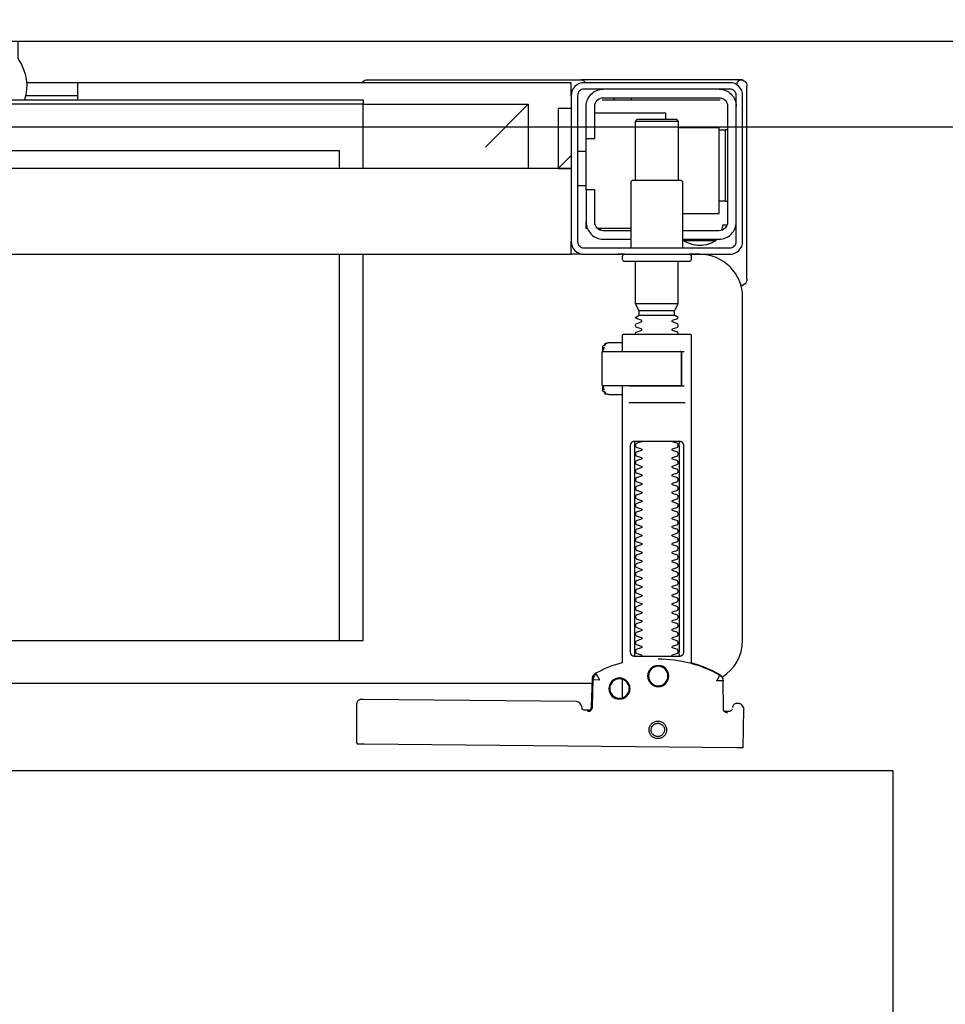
# Model space of a CAD drawing. Header units: millimetres. Extents: x 42924 to 92944, y -369470 to -179866.
# Tile 118 of 256: x 59579 to 59601, y -180881 to -180858. Entities that reach past the tile are written whole.
import ezdxf

# ---------------------------------------------------------------- set-up
doc = ezdxf.new("R2010")
doc.units = ezdxf.units.MM
doc.layers.get('0').update_dxf_attribs({"color": 8})
doc.layers.add('!! 0_ Istn-sciany', color=8, linetype='Continuous')
doc.layers.add('!! 2 ZABUDOWA GK-MDF', color=8, linetype='Continuous')
doc.layers.add('!!_@ wypos sanit nd', color=8, linetype='Continuous', plot=False)
doc.layers.add('E_SAP_ZASIĘG', color=150, linetype='Continuous', plot=False)

# ---------------------------------------------------------------- blocks, each defined once
blk = doc.blocks.new('A$Cff2eaf8b')
for points in [[(0.16424, 0.07378), (0.16327, 0.07377), (0.16304, 0.07374), (0.16282, 0.07366), (0.16262, 0.07353), (0.16265, 0.07357), (0.16258, 0.07337), (0.16257, 0.07317, -0.157432), (0.16238, 0.07258), (0.1621, 0.07218, -0.241147), (0.16129, 0.07175), (0.1115, 0.07128), (0.11133, 0.07127), (0.11119, 0.07127), (0.11107, 0.07127), (0.11094, 0.07128), (0.11078, 0.0713), (0.11062, 0.07135), (0.11047, 0.07143), (0.11033, 0.07153), (0.11022, 0.07165), (0.11012, 0.07179), (0.11005, 0.07194), (0.11001, 0.0721), (0.10999, 0.07227), (0.10995, 0.08127), (0.11022, 0.08166)], [(0.19647, 0.0744), (0.19626, 0.07438), (0.19604, 0.0743), (0.19585, 0.07417), (0.19566, 0.07396, 0.132231), (0.19551, 0.07346), (0.19546, 0.06691)], [(0.19885, 0.07212), (0.19898, 0.07212), (0.19912, 0.07213), (0.19927, 0.07216), (0.1994, 0.07222), (0.19953, 0.07229), (0.19965, 0.07238), (0.19975, 0.07248), (0.20007, 0.07294, 0.158481), (0.20025, 0.07353)], [(0.19768, 0.0731, 0.415336), (0.19869, 0.07211)], [(0.18031, 0.06175, 0.125713), (0.19466, 0.06556, 0.121439), (0.19519, 0.06605, -0.262119), (0.2, 0.0575), (0.2, -0.0225, -0.414214), (0.19, -0.0325), (0.18751, -0.0325, 0.405519), (0.188, -0.032), (0.188, -0.0313, 0.414214), (0.1875, -0.0308), (0.1725, -0.0308, 0.414214), (0.172, -0.0313), (0.172, -0.032, 0.405519), (0.17249, -0.0325, 0.001664), (0.15993, -0.0325)], [(0.172, -0.00986), (0.172, -0.01366, 0.414214), (0.1722, -0.01386), (0.18462, -0.01386), (0.1878, -0.01386, 0.414214), (0.188, -0.01366), (0.188, 0.06267), (0.18885, 0.06292), (0.18969, 0.06319), (0.19052, 0.0635), (0.19134, 0.06382), (0.19215, 0.06417), (0.19295, 0.06454), (0.19374, 0.06494), (0.19456, 0.06538), (0.19464, 0.06544), (0.19473, 0.0655), (0.19481, 0.06557), (0.19488, 0.06564), (0.19495, 0.06572), (0.19502, 0.06581)], [(0.17647, 0.01114, 0.182836), (0.17636, 0.01123), (0.17515, 0.01163, 0.050055), (0.175, 0.0119), (0.175, 0.01218, 0.050055), (0.17515, 0.01244), (0.17636, 0.01285, 0.719897), (0.17636, 0.01323), (0.17515, 0.01363, 0.050055), (0.175, 0.0139), (0.175, 0.01418, 0.050055), (0.17515, 0.01444), (0.17636, 0.01485, 0.719897), (0.17636, 0.01523), (0.17515, 0.01563, 0.050055), (0.175, 0.0159), (0.175, 0.01618, 0.050055), (0.17515, 0.01644), (0.17636, 0.01685, 0.719897), (0.17636, 0.01723), (0.17515, 0.01763, 0.050055), (0.175, 0.0179), (0.175, 0.01818, 0.050055), (0.17515, 0.01844), (0.17636, 0.01885, 0.719897), (0.17636, 0.01923), (0.17515, 0.01963, 0.050055), (0.175, 0.0199), (0.175, 0.02018, 0.050055), (0.17515, 0.02044), (0.17636, 0.02085, 0.719897), (0.17636, 0.02123), (0.17515, 0.02163, 0.050055), (0.175, 0.0219), (0.175, 0.02218, 0.050055), (0.17515, 0.02244), (0.17636, 0.02285, 0.719897), (0.17636, 0.02323), (0.17515, 0.02363, 0.050055), (0.175, 0.0239), (0.175, 0.02418, 0.050055), (0.17515, 0.02444), (0.17636, 0.02485, 0.719897), (0.17636, 0.02523), (0.17515, 0.02563, 0.050055), (0.175, 0.0259), (0.175, 0.02618, 0.050055), (0.17515, 0.02644), (0.17636, 0.02685, 0.719897), (0.17636, 0.02723), (0.17515, 0.02763, 0.050055), (0.175, 0.0279), (0.175, 0.02818, 0.050055), (0.17515, 0.02844), (0.17636, 0.02885, 0.719897), (0.17636, 0.02923), (0.17515, 0.02963, 0.050055), (0.175, 0.0299), (0.175, 0.03018, 0.050055), (0.17515, 0.03044), (0.17636, 0.03085, 0.719897), (0.17636, 0.03123), (0.17515, 0.03163, 0.050055), (0.175, 0.0319), (0.175, 0.03218, 0.050055), (0.17515, 0.03244), (0.17636, 0.03285, 0.719897), (0.17636, 0.03323), (0.17515, 0.03363, 0.050055), (0.175, 0.0339), (0.175, 0.03418, 0.050055), (0.17515, 0.03444), (0.17636, 0.03485, 0.719897), (0.17636, 0.03523), (0.17515, 0.03563, 0.050055), (0.175, 0.0359), (0.175, 0.03618, 0.050055), (0.17515, 0.03644), (0.17636, 0.03685, 0.719897), (0.17636, 0.03723), (0.17515, 0.03763, 0.050055), (0.175, 0.0379), (0.175, 0.03818, 0.050055), (0.17515, 0.03844), (0.17636, 0.03885, 0.719897), (0.17636, 0.03923), (0.17515, 0.03963, 0.050055), (0.175, 0.0399), (0.175, 0.04018, 0.050055), (0.17515, 0.04044), (0.17636, 0.04085, 0.719897), (0.17636, 0.04123), (0.17515, 0.04163, 0.050055), (0.175, 0.0419), (0.175, 0.04218, 0.050055), (0.17515, 0.04244), (0.17636, 0.04285, 0.719897), (0.17636, 0.04323), (0.17515, 0.04363, 0.050055), (0.175, 0.0439), (0.175, 0.04418, 0.050055), (0.17515, 0.04444), (0.17636, 0.04485, 0.719897), (0.17636, 0.04523), (0.17515, 0.04563, 0.050055), (0.175, 0.0459), (0.175, 0.04618, 0.050055), (0.17515, 0.04644), (0.17636, 0.04685, 0.719897), (0.17636, 0.04723), (0.17515, 0.04763, 0.050055), (0.175, 0.0479), (0.175, 0.04818, 0.050055), (0.17515, 0.04844), (0.17636, 0.04885, 0.719897), (0.17636, 0.04923), (0.17515, 0.04963, 0.050055), (0.175, 0.0499), (0.175, 0.05018, 0.050055), (0.17515, 0.05044), (0.17636, 0.05085, 0.719897), (0.17636, 0.05123), (0.17515, 0.05163, 0.050055), (0.175, 0.0519), (0.175, 0.05218, 0.050055), (0.17515, 0.05244), (0.17636, 0.05285, 0.719897), (0.17636, 0.05323), (0.17515, 0.05363, 0.050055), (0.175, 0.0539), (0.175, 0.05418, 0.050055), (0.17515, 0.05444), (0.17636, 0.05485, 0.719897), (0.17636, 0.05523), (0.17515, 0.05563, 0.050055), (0.175, 0.0559), (0.175, 0.05618, 0.050055), (0.17515, 0.05644), (0.17636, 0.05685, 0.719897), (0.17636, 0.05723), (0.17515, 0.05763, 0.050055), (0.175, 0.0579), (0.175, 0.05818, 0.050055), (0.17515, 0.05844), (0.17636, 0.05885, 0.719897), (0.17636, 0.05923), (0.17515, 0.05963, 0.050055), (0.175, 0.0599), (0.175, 0.06018, 0.050055), (0.17515, 0.06044), (0.17636, 0.06085, 0.474594), (0.17647, 0.06114)], [(0.18353, 0.06114, 0.474594), (0.18364, 0.06085), (0.18485, 0.06044, 0.050055), (0.185, 0.06018), (0.185, 0.0599, 0.050055), (0.18485, 0.05963), (0.18364, 0.05923, 0.719897), (0.18364, 0.05885), (0.18485, 0.05844, 0.050055), (0.185, 0.05818), (0.185, 0.0579, 0.050055), (0.18485, 0.05763), (0.18364, 0.05723, 0.719897), (0.18364, 0.05685), (0.18485, 0.05644, 0.050055), (0.185, 0.05618), (0.185, 0.0559, 0.050055), (0.18485, 0.05563), (0.18364, 0.05523, 0.719897), (0.18364, 0.05485), (0.18485, 0.05444, 0.050055), (0.185, 0.05418), (0.185, 0.0539, 0.050055), (0.18485, 0.05363), (0.18364, 0.05323, 0.719897), (0.18364, 0.05285), (0.18485, 0.05244, 0.050055), (0.185, 0.05218), (0.185, 0.0519, 0.050055), (0.18485, 0.05163), (0.18364, 0.05123, 0.719897), (0.18364, 0.05085), (0.18485, 0.05044, 0.050055), (0.185, 0.05018), (0.185, 0.0499, 0.050055), (0.18485, 0.04963), (0.18364, 0.04923, 0.719897), (0.18364, 0.04885), (0.18485, 0.04844, 0.050055), (0.185, 0.04818), (0.185, 0.0479, 0.050055), (0.18485, 0.04763), (0.18364, 0.04723, 0.719897), (0.18364, 0.04685), (0.18485, 0.04644, 0.050055), (0.185, 0.04618), (0.185, 0.0459, 0.050055), (0.18485, 0.04563), (0.18364, 0.04523, 0.719897), (0.18364, 0.04485), (0.18485, 0.04444, 0.050055), (0.185, 0.04418), (0.185, 0.0439, 0.050055), (0.18485, 0.04363), (0.18364, 0.04323, 0.719897), (0.18364, 0.04285), (0.18485, 0.04244, 0.050055), (0.185, 0.04218), (0.185, 0.0419, 0.050055), (0.18485, 0.04163), (0.18364, 0.04123, 0.719897), (0.18364, 0.04085), (0.18485, 0.04044, 0.050055), (0.185, 0.04018), (0.185, 0.0399, 0.050055), (0.18485, 0.03963), (0.18364, 0.03923, 0.719897), (0.18364, 0.03885), (0.18485, 0.03844, 0.050055), (0.185, 0.03818), (0.185, 0.0379, 0.050055), (0.18485, 0.03763), (0.18364, 0.03723, 0.719897), (0.18364, 0.03685), (0.18485, 0.03644, 0.050055), (0.185, 0.03618), (0.185, 0.0359, 0.050055), (0.18485, 0.03563), (0.18364, 0.03523, 0.719897), (0.18364, 0.03485), (0.18485, 0.03444, 0.050055), (0.185, 0.03418), (0.185, 0.0339, 0.050055), (0.18485, 0.03363), (0.18364, 0.03323, 0.719897), (0.18364, 0.03285), (0.18485, 0.03244, 0.050055), (0.185, 0.03218), (0.185, 0.0319, 0.050055), (0.18485, 0.03163), (0.18364, 0.03123, 0.719897), (0.18364, 0.03085), (0.18485, 0.03044, 0.050055), (0.185, 0.03018), (0.185, 0.0299, 0.050055), (0.18485, 0.02963), (0.18364, 0.02923, 0.719897), (0.18364, 0.02885), (0.18485, 0.02844, 0.050055), (0.185, 0.02818), (0.185, 0.0279, 0.050055), (0.18485, 0.02763), (0.18364, 0.02723, 0.719897), (0.18364, 0.02685), (0.18485, 0.02644, 0.050055), (0.185, 0.02618), (0.185, 0.0259, 0.050055), (0.18485, 0.02563), (0.18364, 0.02523, 0.719897), (0.18364, 0.02485), (0.18485, 0.02444, 0.050055), (0.185, 0.02418), (0.185, 0.0239, 0.050055), (0.18485, 0.02363), (0.18364, 0.02323, 0.719897), (0.18364, 0.02285), (0.18485, 0.02244, 0.050055), (0.185, 0.02218), (0.185, 0.0219, 0.050055), (0.18485, 0.02163), (0.18364, 0.02123, 0.719897), (0.18364, 0.02085), (0.18485, 0.02044, 0.050055), (0.185, 0.02018), (0.185, 0.0199, 0.050055), (0.18485, 0.01963), (0.18364, 0.01923, 0.719897), (0.18364, 0.01885), (0.18485, 0.01844, 0.050055), (0.185, 0.01818), (0.185, 0.0179, 0.050055), (0.18485, 0.01763), (0.18364, 0.01723, 0.719897), (0.18364, 0.01685), (0.18485, 0.01644, 0.050055), (0.185, 0.01618), (0.185, 0.0159, 0.050055), (0.18485, 0.01563), (0.18364, 0.01523, 0.719897), (0.18364, 0.01485), (0.18485, 0.01444, 0.050055), (0.185, 0.01418), (0.185, 0.0139, 0.050055), (0.18485, 0.01363), (0.18364, 0.01323, 0.719897), (0.18364, 0.01285), (0.18485, 0.01244, 0.050055), (0.185, 0.01218), (0.185, 0.0119, 0.050055), (0.18485, 0.01163), (0.18364, 0.01123, 0.182836), (0.18353, 0.01114)], [(0.18575, -0.00966), (0.18575, -0.00207), (0.18572, -0.00196), (0.18564, -0.00189), (0.18554, -0.00186), (0.18565, -0.00188), (0.18573, -0.00194), (0.18577, -0.00204), (0.18577, -0.00966), (0.18574, -0.00977), (0.18566, -0.00984), (0.18547, -0.00986), (0.18558, -0.00981), (0.18563, -0.00966), (0.18563, -0.00206), (0.18557, -0.00191), (0.18547, -0.00186), (0.16743, -0.00186, 0.414214), (0.16723, -0.00206), (0.16723, -0.00966, 0.414214), (0.16743, -0.00986), (0.18547, -0.00986)], [(0.18555, -0.00986, 0.414213), (0.18575, -0.00966), (0.18575, -0.00207), (0.18575, -0.00966), (0.18572, -0.00977), (0.18564, -0.00984), (0.18554, -0.00986)], [(0.175, -0.01382), (0.175, -0.01406, -0.050055), (0.17515, -0.01432), (0.17636, -0.01473, -0.719897), (0.17636, -0.01511), (0.17515, -0.01552, -0.050055), (0.175, -0.01578), (0.175, -0.01606, -0.050055), (0.17515, -0.01632), (0.17636, -0.01673, -0.719897), (0.17636, -0.01711), (0.17515, -0.01752, -0.050055), (0.175, -0.01778), (0.1759, -0.0183), (0.1759, -0.01936), (0.175, -0.02092), (0.175, -0.0308)], [(0.185, -0.01382), (0.185, -0.01406, 0.050055), (0.18485, -0.01432), (0.18364, -0.01473, 0.719897), (0.18364, -0.01511), (0.18485, -0.01552, 0.050055), (0.185, -0.01578), (0.185, -0.01606, 0.050055), (0.18485, -0.01632), (0.18364, -0.01673, 0.719897), (0.18364, -0.01711), (0.18485, -0.01752, 0.050055), (0.185, -0.01778), (0.1841, -0.0183), (0.1841, -0.01936), (0.185, -0.02092), (0.185, -0.0308)], [(0.2001, -0.02534, 0.126559), (0.19961, -0.02525)], [(0.20099, -0.02671, 0.198909), (0.20055, -0.02564, 0.091301), (0.2001, -0.02534)], [(0.174, -0.034), (0.174, -0.0493, 0.414214), (0.1745, -0.0498), (0.1855, -0.0498, 0.414214), (0.186, -0.0493), (0.186, -0.034)], [(0.16379, -0.0385), (0.1635, -0.0385), (0.1635, -0.04, -0.414214), (0.1675, -0.036), (0.174, -0.036)], [(0.19375, -0.03562, 0.119096), (0.19, -0.03454, 0.119096), (0.18625, -0.03562)], [(0.19375, -0.036), (0.19375, -0.03562), (0.18625, -0.03562), (0.18625, -0.036), (0.1945, -0.036, -0.414214), (0.1985, -0.04)], [(0.174, -0.038), (0.1675, -0.038, 0.414214), (0.1655, -0.04), (0.1655, -0.0475), (0.1635, -0.0475), (0.1635, -0.067, 0.414214), (0.1675, -0.071)], [(0.1635, -0.0595), (0.1655, -0.0595), (0.1655, -0.067, 0.414214), (0.1675, -0.069), (0.1945, -0.069, 0.414214), (0.1965, -0.067), (0.1965, -0.04, 0.414214), (0.1945, -0.038), (0.186, -0.038)], [(0.1945, -0.04497), (0.19515, -0.04496), (0.19542, -0.04496), (0.1956, -0.04496), (0.19566, -0.04496, 0.116465), (0.19589, -0.0449), (0.196, -0.04485), (0.196, -0.06155), (0.19589, -0.0615, 0.116465), (0.19566, -0.06144), (0.19542, -0.06144), (0.19515, -0.06144), (0.1945, -0.06143)], [(-0.04, -0.0685), (-0.03255, -0.0685, 0.236962), (-0.03118, -0.07775, -0.154353), (-0.031, -0.07832), (-0.031, -0.08218), (0.031, -0.08218), (0.031, -0.07832, -0.154353), (0.03118, -0.07775, 0.236962), (0.03255, -0.0685), (0.04, -0.0685)], [(0.1945, -0.071, 0.414214), (0.1985, -0.067)], [(0.11124, -0.0725), (0.11142, -0.07274), (0.11165, -0.07293), (0.11192, -0.07308), (0.1122, -0.07317), (0.1125, -0.0732), (0.1623, -0.0732, 0.326231), (0.16325, -0.0725)], [(0.1987, -0.07216, 0.000114), (0.1987, -0.07216, 0.517015), (0.20003, -0.07309), (0.19993, -0.07313), (0.19983, -0.07315), (0.19971, -0.07318), (0.19958, -0.07319), (0.19948, -0.07319), (0.19903, -0.07319), (0.19841, -0.07319), (0.19771, -0.07319), (0.16427, -0.07319), (0.16392, -0.07319), (0.16356, -0.07319), (0.16323, -0.07319), (0.16293, -0.07319), (0.16269, -0.07319), (0.16249, -0.07319), (0.16236, -0.07319)], [(0.2001, -0.07306, 0.091301), (0.20055, -0.07276, 0.198909), (0.20099, -0.0717)]]:
    blk.add_lwpolyline(points, format="xyb")
for points in [[(0.19864, 0.08252), (0.11173, 0.08169)], [(0.20013, 0.08252), (0.20025, 0.07353)], [(0.16386, 0.07389), (0.16409, 0.07384), (0.16425, 0.07378), (0.1644, 0.07368), (0.16452, 0.07356), (0.16463, 0.07342), (0.16471, 0.07326), (0.16476, 0.07309), (0.16478, 0.07292), (0.16496, 0.06636), (0.16497, 0.06624), (0.16498, 0.06614), (0.165, 0.06604), (0.16503, 0.06594), (0.16507, 0.06584), (0.16511, 0.06575), (0.16516, 0.06566), (0.16521, 0.06557), (0.16527, 0.06549), (0.16534, 0.0654), (0.16542, 0.06533), (0.1655, 0.06526), (0.16558, 0.06519), (0.16567, 0.06513), (0.16576, 0.06508), (0.16651, 0.0647), (0.16726, 0.06433), (0.16803, 0.06399), (0.16881, 0.06367), (0.1696, 0.06337), (0.17039, 0.06309), (0.17119, 0.06284), (0.172, 0.0626), (0.172, -0.00186)], [(0.1651, 0.06653), (0.16492, 0.07312), (0.1649, 0.07329), (0.16485, 0.07345), (0.16478, 0.07361), (0.16467, 0.07374), (0.16455, 0.07386), (0.16441, 0.07396), (0.16425, 0.07403), (0.16409, 0.07408), (0.16391, 0.07409)], [(0.19757, 0.07355), (0.19749, 0.07368), (0.19738, 0.0738), (0.19726, 0.0739), (0.19713, 0.07399), (0.19698, 0.07405), (0.19683, 0.07408), (0.19667, 0.07409), (0.19577, 0.07408)], [(0.172, 0.07087), (0.172, 0.06656)], [(0.16493, 0.0675), (-0.16477, 0.0675)], [(0.17483, 0.06014), (0.17483, 0.01214)], [(0.18523, 0.01214), (0.18523, 0.06014)], [(-0.11847, -0.0325), (-0.11847, 0.0575), (0.11153, 0.0575), (0.11153, -0.0325)], [(0.10602, 0.0575), (0.10602, -0.0325)], [(0.16811, -0.00015), (0.16776, -0.00056), (0.16776, -0.00022), (0.16779, -0.00011), (0.16786, -0.00004), (0.16797, 0), (0.1681, 0.00001), (0.16822, 0.00001), (0.16841, 0.00003), (0.16887, 0.00014), (0.172, 0.00014)], [(0.16848, 0.00006), (0.16856, 0.00012), (0.16876, 0.00014)], [(0.18662, 0.00214), (0.17345, 0.00214)], [(0.16732, -0.0019), (0.16732, -0.00074), (0.16736, -0.00062), (0.16746, -0.00054), (0.16767, -0.00049)], [(0.16751, -0.00165), (0.16754, -0.00139), (0.16766, -0.00086)], [(0.17371, -0.00186), (0.18481, -0.00186), (0.18637, -0.00186)], [(0.16767, -0.01124), (0.16755, -0.01122), (0.16746, -0.01119), (0.16737, -0.01112), (0.16732, -0.01098), (0.16732, -0.00983)], [(0.16766, -0.01087), (0.16754, -0.01033), (0.16751, -0.01008)], [(0.172, -0.01186), (0.16887, -0.01186), (0.16841, -0.01176), (0.16831, -0.01174), (0.16819, -0.01174), (0.16806, -0.01173), (0.16794, -0.01172), (0.16783, -0.01166), (0.16776, -0.01151), (0.16776, -0.01117), (0.16811, -0.01157)], [(0.18558, -0.00986), (0.18637, -0.00986)], [(0.16876, -0.01186), (0.16866, -0.01186), (0.16848, -0.01178)], [(0.1759, -0.0183), (0.1841, -0.0183)], [(0.1841, -0.01936), (0.1759, -0.01936)], [(0.185, -0.02092), (0.175, -0.02092)], [(0.19962, -0.02522), (0.19976, -0.02523), (0.19987, -0.02526), (0.20001, -0.0253)], [(0.20099, -0.02671), (0.20099, -0.0717)], [(-0.16, -0.0355), (-0.16, -0.0325), (0.16, -0.0325), (0.16, -0.0355)], [(0.16, -0.0485), (0.16, -0.0365)], [(0.174, -0.0385), (0.16618, -0.0385)], [(0.167, -0.03806), (0.16693, -0.03815), (0.16687, -0.03825), (0.16681, -0.03837), (0.16675, -0.0385)], [(0.19499, -0.03806), (0.19506, -0.03814), (0.19512, -0.03823), (0.19517, -0.03833), (0.19521, -0.03842), (0.19525, -0.03853), (0.19528, -0.03863), (0.19531, -0.03874), (0.19533, -0.03885), (0.19535, -0.03896), (0.19537, -0.03907), (0.19538, -0.03917), (0.19539, -0.03927), (0.19537, -0.03937), (0.19547, -0.0394), (0.19557, -0.0394), (0.19567, -0.0394), (0.19578, -0.0394), (0.19589, -0.0394), (0.19612, -0.0394), (0.19616, -0.0393), (0.19615, -0.03919), (0.19613, -0.03907), (0.19609, -0.03894), (0.19605, -0.03882), (0.19594, -0.03861)], [(0.1635, -0.0475), (0.1635, -0.04)], [(0.186, -0.042), (0.1945, -0.042), (0.1945, -0.062), (0.185, -0.062)], [(0.19591, -0.04489), (0.19602, -0.04489), (0.19615, -0.04489), (0.19632, -0.04489), (0.1965, -0.04489)], [(0.1615, -0.0485), (0.1635, -0.0485)], [(0.175, -0.0498), (0.175, -0.06346), (0.1755, -0.06396), (0.1845, -0.06396), (0.185, -0.06346), (0.185, -0.0498)], [(0.16, -0.0555), (0.157, -0.0525), (0.16, -0.0525), (-0.16, -0.0525), (-0.157, -0.0525), (-0.16, -0.0555)], [(0.10602, -0.0525), (0.10602, -0.05658), (-0.11847, -0.05658)], [(0.11153, -0.0525), (0.11153, -0.0675), (0.15, -0.0675)], [(0.14, -0.0575), (0.15, -0.0675), (0.15, -0.0525)], [(0.16, -0.0665), (0.157, -0.0665), (0.157, -0.0525)], [(0.1615, -0.0565), (0.1635, -0.0565)], [(0.1965, -0.06151), (0.19632, -0.06151), (0.19615, -0.06151), (0.19602, -0.06151), (0.19591, -0.06151)], [(0.1655, -0.0655), (0.182, -0.0655), (0.182, -0.06396)], [(0.185, -0.06346), (0.175, -0.06346)], [(0.045, -0.0685), (0.045, -0.0725)], [(0.16721, -0.0685), (0.19466, -0.0685), (0.19478, -0.0685)], [(0.17, -0.069), (0.17, -0.0685)], [(0.174, -0.069), (0.174, -0.0685)], [(0.03283, -0.0695), (0.045, -0.0695)], [(0.16, -0.0695), (0.16, -0.0725), (0.03305, -0.0725)]]:
    blk.add_lwpolyline(points)
for points in [[(0.18024, 0.0763), (0.18044, 0.07631), (0.18064, 0.07634), (0.18083, 0.07639), (0.18102, 0.07646), (0.1812, 0.07655), (0.18138, 0.07665), (0.18154, 0.07677), (0.18168, 0.07691), (0.18182, 0.07706), (0.18193, 0.07722), (0.18204, 0.0774), (0.18212, 0.07758), (0.18219, 0.07777), (0.18223, 0.07796), (0.18226, 0.07816), (0.18227, 0.07836), (0.18226, 0.07857), (0.18223, 0.07876), (0.18217, 0.07896), (0.18211, 0.07915), (0.18202, 0.07933), (0.18191, 0.0795), (0.18179, 0.07966), (0.18165, 0.07981), (0.1815, 0.07994), (0.18134, 0.08006), (0.18117, 0.08016), (0.18099, 0.08024), (0.1808, 0.08031), (0.1806, 0.08036), (0.1804, 0.08038), (0.1802, 0.08039), (0.18, 0.08038), (0.1798, 0.08035), (0.17961, 0.0803), (0.17942, 0.08023), (0.17924, 0.08014), (0.17907, 0.08004), (0.17891, 0.07992), (0.17876, 0.07978), (0.17863, 0.07963), (0.17851, 0.07947), (0.17841, 0.07929), (0.17832, 0.07911), (0.17826, 0.07892), (0.17821, 0.07872), (0.17818, 0.07853), (0.17817, 0.07832), (0.17819, 0.07812), (0.17822, 0.07793), (0.17827, 0.07773), (0.17834, 0.07754), (0.17842, 0.07736), (0.17853, 0.07719), (0.17865, 0.07703), (0.17879, 0.07688), (0.17894, 0.07675), (0.1791, 0.07663), (0.17927, 0.07653), (0.17946, 0.07645), (0.17965, 0.07638), (0.17984, 0.07633), (0.18004, 0.07631)], [(0.18023, 0.07679), (0.18038, 0.0768), (0.18053, 0.07682), (0.18068, 0.07686), (0.18082, 0.07691), (0.18096, 0.07698), (0.18109, 0.07706), (0.18121, 0.07715), (0.18132, 0.07725), (0.18143, 0.07737), (0.18151, 0.07749), (0.18159, 0.07762), (0.18166, 0.07776), (0.18171, 0.0779), (0.18174, 0.07805), (0.18176, 0.0782), (0.18177, 0.07835), (0.18176, 0.0785), (0.18174, 0.07866), (0.1817, 0.0788), (0.18164, 0.07895), (0.18158, 0.07908), (0.1815, 0.07921), (0.18141, 0.07933), (0.1813, 0.07944), (0.18119, 0.07955), (0.18107, 0.07964), (0.18093, 0.07971), (0.1808, 0.07978), (0.18065, 0.07983), (0.18051, 0.07986), (0.18036, 0.07988), (0.1802, 0.07989), (0.18005, 0.07988), (0.1799, 0.07986), (0.17975, 0.07982), (0.17961, 0.07976), (0.17947, 0.0797), (0.17935, 0.07962), (0.17922, 0.07953), (0.17911, 0.07942), (0.17901, 0.07931), (0.17892, 0.07919), (0.17884, 0.07906), (0.17878, 0.07892), (0.17873, 0.07877), (0.1787, 0.07863), (0.17867, 0.07848), (0.17867, 0.07832), (0.17868, 0.07817), (0.1787, 0.07802), (0.17874, 0.07787), (0.17879, 0.07773), (0.17886, 0.07759), (0.17894, 0.07746), (0.17903, 0.07734), (0.17913, 0.07723), (0.17925, 0.07713), (0.17937, 0.07704), (0.1795, 0.07696), (0.17964, 0.0769), (0.17978, 0.07685), (0.17993, 0.07682), (0.18008, 0.07679)], [(0.16587, 0.06536), (0.16582, 0.06538), (0.16577, 0.06542), (0.16573, 0.06545), (0.16568, 0.06549), (0.16563, 0.06553), (0.16558, 0.06558), (0.16553, 0.06563), (0.16548, 0.06568), (0.16544, 0.06573), (0.1654, 0.06579), (0.16536, 0.06585), (0.16532, 0.06591), (0.16529, 0.06597), (0.16526, 0.06603), (0.16523, 0.0661), (0.16521, 0.06616), (0.16519, 0.06623), (0.16517, 0.06629), (0.16515, 0.06636), (0.16514, 0.06642), (0.16514, 0.06648), (0.16513, 0.06654), (0.16513, 0.06659), (0.16518, 0.06661), (0.16643, 0.06666), (0.16648, 0.06666), (0.16654, 0.06666), (0.16659, 0.06668), (0.16664, 0.06665), (0.16661, 0.06661), (0.16658, 0.06656), (0.16655, 0.06651), (0.16652, 0.06645), (0.16594, 0.06536)], [(0.18533, 0.06114), (0.18541, 0.06113), (0.1855, 0.06112), (0.18559, 0.06111), (0.18567, 0.06108), (0.18575, 0.06105), (0.18583, 0.06101), (0.18591, 0.06096), (0.18597, 0.0609), (0.18604, 0.06084), (0.18609, 0.06076), (0.18615, 0.06068), (0.18619, 0.06058), (0.18623, 0.06048), (0.18625, 0.06037), (0.18627, 0.06025), (0.18628, 0.06014), (0.18628, 0.01214), (0.18627, 0.01202), (0.18625, 0.01191), (0.18623, 0.0118), (0.18619, 0.01169), (0.18615, 0.0116), (0.18609, 0.01151), (0.18604, 0.01144), (0.18597, 0.01137), (0.18591, 0.01131), (0.18583, 0.01126), (0.18575, 0.01122), (0.18567, 0.01119), (0.18559, 0.01117), (0.1855, 0.01115), (0.18541, 0.01114), (0.18533, 0.01114), (0.17475, 0.01114), (0.17466, 0.01114), (0.17457, 0.01115), (0.17449, 0.01117), (0.1744, 0.01119), (0.17432, 0.01122), (0.17424, 0.01126), (0.17416, 0.01131), (0.17409, 0.01137), (0.17403, 0.01144), (0.17397, 0.01151), (0.17392, 0.0116), (0.17387, 0.01169), (0.17384, 0.0118), (0.17381, 0.01191), (0.17379, 0.01202), (0.17379, 0.01214), (0.17379, 0.06014), (0.17379, 0.06025), (0.17381, 0.06037), (0.17384, 0.06048), (0.17387, 0.06058), (0.17392, 0.06068), (0.17397, 0.06076), (0.17403, 0.06084), (0.17409, 0.0609), (0.17416, 0.06096), (0.17424, 0.06101), (0.17432, 0.06105), (0.1744, 0.06108), (0.17449, 0.06111), (0.17457, 0.06112), (0.17466, 0.06113), (0.17475, 0.06114)], [(-0.11847, -0.0685), (0.11153, -0.0685), (0.11153, -0.0675), (-0.11847, -0.0675)]]:
    blk.add_lwpolyline(points, close=True)
for points in [[(0.19546, 0.0669), (0.19546, 0.0669), (0.19546, 0.0669), (0.19546, 0.06691), (0.19546, 0.06691), (0.19546, 0.06691), (0.19546, 0.06691), (0.19546, 0.06691), (0.19546, 0.06691), (0.19546, 0.06691), (0.19546, 0.06691), (0.19546, 0.06691), (0.19546, 0.06691), (0.19546, 0.06691), (0.19546, 0.06691), (0.19546, 0.06691), (0.19546, 0.06691), (0.19546, 0.06691), (0.19546, 0.06691), (0.19546, 0.06691), (0.19546, 0.0669), (0.19546, 0.0669), (0.19546, 0.0669), (0.19546, 0.0669), (0.19546, 0.0669), (0.19546, 0.0669), (0.19546, 0.0669), (0.19546, 0.0669), (0.19546, 0.0669), (0.19546, 0.0669), (0.19546, 0.0669), (0.19546, 0.0669), (0.19546, 0.0669), (0.19546, 0.0669), (0.19546, 0.0669), (0.19546, 0.0669), (0.19545, 0.0669), (0.19545, 0.06691), (0.19545, 0.06691), (0.19545, 0.06691), (0.19545, 0.06691), (0.19545, 0.06691), (0.19545, 0.06691), (0.19545, 0.06691), (0.19545, 0.06691), (0.19544, 0.06691), (0.19544, 0.06691), (0.19544, 0.0669), (0.19544, 0.0669), (0.19544, 0.0669), (0.19543, 0.0669), (0.19543, 0.0669), (0.19543, 0.0669), (0.19543, 0.0669), (0.19543, 0.0669), (0.19543, 0.0669), (0.19543, 0.0669), (0.19542, 0.0669), (0.19542, 0.0669), (0.19542, 0.0669), (0.19542, 0.0669), (0.19542, 0.0669), (0.19541, 0.0669), (0.19541, 0.0669), (0.19541, 0.0669), (0.19541, 0.0669), (0.19541, 0.0669), (0.1954, 0.0669), (0.1954, 0.0669), (0.1954, 0.0669), (0.19539, 0.0669), (0.19539, 0.0669), (0.19539, 0.0669), (0.19537, 0.06691), (0.19537, 0.06691), (0.19537, 0.06691), (0.19536, 0.06691), (0.19536, 0.06691), (0.19535, 0.06691), (0.19535, 0.06691), (0.19534, 0.06691), (0.19534, 0.06691), (0.19533, 0.06691), (0.19533, 0.06691), (0.19532, 0.06691), (0.19532, 0.06691), (0.19531, 0.06691), (0.19531, 0.06691), (0.1953, 0.06691), (0.19529, 0.06691), (0.19529, 0.06691), (0.19528, 0.06691), (0.19527, 0.06691), (0.19527, 0.06691), (0.19526, 0.06691), (0.19525, 0.06691), (0.19524, 0.06691), (0.19523, 0.06691), (0.19523, 0.06691), (0.19522, 0.06691), (0.19521, 0.06691), (0.1952, 0.06691), (0.19519, 0.06691), (0.19518, 0.06691), (0.19517, 0.06691), (0.19516, 0.06691), (0.19515, 0.06691), (0.19514, 0.06691), (0.19513, 0.06691), (0.19512, 0.06691), (0.19511, 0.06691), (0.1951, 0.06691), (0.19509, 0.06691), (0.19508, 0.06691), (0.19507, 0.06691), (0.19506, 0.06691), (0.19505, 0.06691), (0.19504, 0.06691), (0.19503, 0.06691), (0.19502, 0.06691), (0.19501, 0.06691), (0.19499, 0.06691), (0.19498, 0.06691), (0.19497, 0.06691), (0.19496, 0.06691), (0.19495, 0.06691), (0.19494, 0.06692), (0.19492, 0.06692), (0.19491, 0.06692), (0.1949, 0.06692), (0.19489, 0.06692), (0.19487, 0.06692), (0.19486, 0.06692), (0.19485, 0.06692), (0.19484, 0.06692), (0.19482, 0.06692), (0.19481, 0.06692), (0.19469, 0.06692), (0.19464, 0.06692), (0.19459, 0.06692), (0.19456, 0.06692), (0.19453, 0.06692), (0.19451, 0.06692), (0.19448, 0.06692), (0.19445, 0.06692), (0.19443, 0.06692), (0.1944, 0.06692), (0.19438, 0.06692), (0.19435, 0.06692), (0.19433, 0.06692), (0.1943, 0.06692), (0.19428, 0.06692), (0.19427, 0.06692), (0.19425, 0.06692), (0.19423, 0.06692), (0.19422, 0.06692), (0.19421, 0.06692), (0.19419, 0.06692), (0.19418, 0.06692), (0.19418, 0.06692), (0.19417, 0.06692), (0.19416, 0.06692), (0.19416, 0.06692), (0.19415, 0.06692), (0.19415, 0.06693), (0.19414, 0.06693), (0.19414, 0.06693), (0.19413, 0.06693), (0.19413, 0.06693), (0.19412, 0.06693), (0.19412, 0.06693), (0.19411, 0.06693), (0.19411, 0.06693), (0.19411, 0.06692), (0.1941, 0.06692), (0.1941, 0.06692), (0.1941, 0.06692), (0.19409, 0.06692), (0.19409, 0.06692), (0.19409, 0.06692), (0.19408, 0.06692), (0.19408, 0.06692), (0.19408, 0.06692), (0.19407, 0.06692), (0.19407, 0.06692), (0.19406, 0.06692), (0.19406, 0.06692), (0.19406, 0.06692), (0.19406, 0.06692), (0.19405, 0.06692), (0.19405, 0.06692), (0.19405, 0.06692), (0.19405, 0.06692), (0.19404, 0.06693), (0.19404, 0.06693), (0.19404, 0.06693), (0.19403, 0.06693), (0.19403, 0.06693), (0.19402, 0.06693), (0.19402, 0.06694), (0.19402, 0.06694), (0.19401, 0.06694), (0.19401, 0.06694), (0.19401, 0.06694), (0.194, 0.06694), (0.194, 0.06694), (0.194, 0.06694), (0.194, 0.06694), (0.194, 0.06694), (0.194, 0.06694), (0.19399, 0.06694), (0.19399, 0.06694), (0.19399, 0.06694), (0.19399, 0.06694), (0.19399, 0.06694), (0.19399, 0.06694), (0.19399, 0.06694), (0.19398, 0.06694), (0.19398, 0.06694), (0.19398, 0.06694), (0.19398, 0.06693), (0.19398, 0.06693), (0.19397, 0.06693), (0.19397, 0.06693), (0.19397, 0.06693), (0.19397, 0.06693), (0.19397, 0.06692), (0.19397, 0.06692), (0.19397, 0.06692), (0.19397, 0.06692), (0.19397, 0.06692), (0.19397, 0.06691), (0.19397, 0.06691), (0.19397, 0.06691), (0.19397, 0.06691), (0.19397, 0.0669), (0.19397, 0.0669), (0.19397, 0.0669), (0.19397, 0.0669), (0.19397, 0.0669), (0.19397, 0.06689), (0.19397, 0.06689), (0.19397, 0.06689), (0.19397, 0.06689), (0.19397, 0.06689), (0.19397, 0.06688), (0.19397, 0.06688), (0.19398, 0.06688), (0.19398, 0.06688), (0.19398, 0.06688), (0.19398, 0.06687), (0.19399, 0.06687), (0.19399, 0.06687), (0.19399, 0.06687), (0.194, 0.06686), (0.194, 0.06686), (0.19401, 0.06685), (0.19401, 0.06685), (0.19401, 0.06685), (0.19402, 0.06684), (0.19402, 0.06684), (0.19402, 0.06684), (0.19402, 0.06683), (0.19403, 0.06683), (0.19403, 0.06683), (0.19403, 0.06682), (0.19403, 0.06682), (0.19403, 0.06682), (0.19403, 0.06681), (0.19403, 0.06681), (0.19404, 0.06681), (0.19404, 0.06681), (0.19404, 0.0668), (0.19404, 0.0668), (0.19404, 0.0668), (0.19404, 0.06679), (0.19405, 0.06679), (0.19405, 0.06679), (0.19405, 0.06678), (0.19405, 0.06678), (0.19405, 0.06677), (0.19406, 0.06677), (0.19406, 0.06677), (0.19406, 0.06676), (0.19406, 0.06676), (0.19407, 0.06675), (0.19407, 0.06675), (0.19407, 0.06674), (0.19408, 0.06673), (0.19408, 0.06672), (0.19409, 0.06671), (0.1941, 0.0667), (0.1941, 0.06669), (0.19411, 0.06668), (0.19412, 0.06666), (0.19414, 0.06663), (0.19416, 0.06659), (0.19418, 0.06655), (0.19419, 0.06653), (0.1942, 0.06652), (0.19421, 0.0665), (0.19422, 0.06648), (0.19423, 0.06646), (0.19433, 0.06627), (0.19434, 0.06626), (0.19435, 0.06624), (0.19436, 0.06622), (0.19437, 0.06621), (0.19438, 0.06619), (0.19439, 0.06618), (0.1944, 0.06616), (0.1944, 0.06614), (0.19441, 0.06613), (0.19442, 0.06611), (0.19443, 0.0661), (0.19444, 0.06608), (0.19445, 0.06607), (0.19445, 0.06605), (0.19446, 0.06604), (0.19447, 0.06603), (0.19448, 0.06601), (0.19448, 0.066), (0.19449, 0.06598), (0.1945, 0.06597), (0.19451, 0.06596), (0.19451, 0.06595), (0.19452, 0.06593), (0.19453, 0.06592), (0.19453, 0.06591), (0.19454, 0.0659), (0.19455, 0.06588), (0.19455, 0.06587), (0.19456, 0.06586), (0.19457, 0.06585), (0.19457, 0.06584), (0.19458, 0.06583), (0.19458, 0.06582), (0.19459, 0.06581), (0.19459, 0.0658), (0.1946, 0.06579), (0.1946, 0.06578), (0.19461, 0.06577), (0.19461, 0.06576), (0.19462, 0.06575), (0.19462, 0.06574), (0.19463, 0.06573), (0.19463, 0.06572), (0.19464, 0.06572), (0.19464, 0.06571), (0.19464, 0.0657), (0.19465, 0.06569), (0.19465, 0.06569), (0.19466, 0.06568), (0.19466, 0.06567), (0.19466, 0.06567), (0.19467, 0.06566), (0.19467, 0.06566), (0.19467, 0.06565), (0.19467, 0.06565), (0.19468, 0.06564), (0.19468, 0.06564), (0.19468, 0.06564), (0.19468, 0.06563), (0.19468, 0.06563), (0.19468, 0.06563), (0.19468, 0.06563), (0.19468, 0.06563), (0.19468, 0.06562), (0.19469, 0.06562), (0.19469, 0.06562), (0.19469, 0.06562), (0.19469, 0.06562), (0.19469, 0.06562), (0.19469, 0.06562), (0.19469, 0.06561), (0.19469, 0.06561), (0.19469, 0.06561), (0.19469, 0.06561), (0.19469, 0.06561), (0.19469, 0.06561), (0.19469, 0.06561), (0.19469, 0.06561), (0.19469, 0.06561), (0.19469, 0.06561), (0.19469, 0.06561), (0.19469, 0.06561), (0.19469, 0.06561), (0.19469, 0.06561), (0.19469, 0.06561), (0.19469, 0.06561), (0.19469, 0.0656), (0.19469, 0.0656), (0.19469, 0.0656), (0.19469, 0.0656), (0.19469, 0.0656), (0.19469, 0.0656), (0.19468, 0.0656), (0.19468, 0.0656), (0.19468, 0.0656), (0.19468, 0.0656), (0.19468, 0.0656), (0.19468, 0.0656), (0.19468, 0.0656), (0.19469, 0.0656), (0.19469, 0.0656), (0.19469, 0.0656), (0.19469, 0.0656), (0.19469, 0.0656), (0.19469, 0.0656), (0.19469, 0.0656), (0.19469, 0.0656), (0.19469, 0.0656), (0.19469, 0.0656), (0.19469, 0.0656), (0.19469, 0.0656, 0.269557)], [(0.16, -0.0695), (0.16, -0.0355, -0.414214), (0.163, -0.0325), (0.197, -0.0325, -0.414214), (0.2, -0.0355), (0.2, -0.0695, -0.414214), (0.197, -0.0725), (0.163, -0.0725, -0.414214)], [(0.1985, -0.0355), (0.1985, -0.0695, -0.414214), (0.197, -0.071), (0.163, -0.071, -0.414214), (0.1615, -0.0695), (0.1615, -0.0355, -0.414214), (0.163, -0.034), (0.197, -0.034, -0.414214)]]:
    blk.add_lwpolyline(points, format="xyb", close=True)
for centre, radius in [((0.17128, 0.06872), 0.00247), ((0.17128, 0.06871), 0.00227), ((0.18031, 0.0658), 0.00247), ((0.18031, 0.0658), 0.00227)]:
    blk.add_circle(centre, radius)
for centre, major_axis, ratio, start_param, end_param in [((0.11145, 0.08128), (-0.0015, -0.00001), 0.008666, 6.276938, 6.283143), ((0.11172, 0.08167), (0.0015, 0.00001), 0.008666, 1.564549, 3.135353), ((0.19863, 0.08251), (0.0015, 0.00001), 0.008666, 0.000034, 1.564556), ((0.16326, 0.07477), (0.00001, -0.001), 0.006244, 0, 0.008667), ((0.19846, 0.074), (-0.000892, -0.000453), 0.001081, 6.273741, 6.283185), ((0.19875, 0.07351), (0.0015, 0.00002), 0.011557, 6.27692, 6.283202), ((0.19868, 0.07311), (-0.001, -0.00001), 0.00236, 6.276941, 6.283185), ((0.19849, 0.07212), (0.000501, 0.000005), 0.008666, 5.12776, 5.491123), ((0.19868, 0.07311), (0.000013, -0.001), 0.403131, 6.273715, 6.283185), ((0.19883, 0.07312), (0.000018, -0.001), 0.702652, 6.271005, 6.283185), ((0.17484, 0.06014), (0, 0.001), 0.006244, 0, 1.570796), ((0.18031, 0.06225), (0.000005, -0.0005), 0.006244, 0, 0.008667), ((0.18524, 0.06014), (0, -0.001), 0.006244, 3.141593, 4.712389), ((0.17484, 0.01214), (0, -0.001), 0.006244, 4.712389, 6.283185), ((0.18524, 0.01214), (0, -0.001), 0.006244, 4.712389, 6.283185), ((0.16768, -0.00069), (-0.000013, 0.0002), 0.199357, 6.276703, 6.276744), ((0.16768, -0.01104), (-0.000013, -0.0002), 0.199357, 0.006339, 0.00638)]:
    blk.add_ellipse(centre, major_axis=major_axis, ratio=ratio, start_param=start_param, end_param=end_param)

msp = doc.modelspace()

# ---------------------------------------------------------------- linework, layer by layer
at = {"layer": '!! 0_ Istn-sciany'}
for points in [[(59561.56735, -180875.3878), (59599.56735, -180875.3878)], [(59599.56735, -180875.3878), (59599.56735, -180881.3878)]]:
    msp.add_lwpolyline(points, dxfattribs=at)
at = {"layer": '!! 2 ZABUDOWA GK-MDF'}
for points in [[(59522.56735, -180858.3878), (59629.56735, -180858.3878)], [(59522.56735, -180860.3878), (59629.56735, -180860.3878)]]:
    msp.add_lwpolyline(points, dxfattribs=at)
at = {"layer": 'E_SAP_ZASIĘG'}
for centre in [(59298.91442, -181088.08994), (60076.8218, -181088.08994)]:
    msp.add_circle(centre, 600, dxfattribs=at)

# ---------------------------------------------------------------- block references
at = {"layer": '!!_@ wypos sanit nd', "xscale": -100, "yscale": 100, "zscale": 100, "rotation": 180}
msp.add_blockref('A$Cff2eaf8b', (59576.06735, -180866.6058), dxfattribs=at)

doc.saveas('drawing.dxf')
